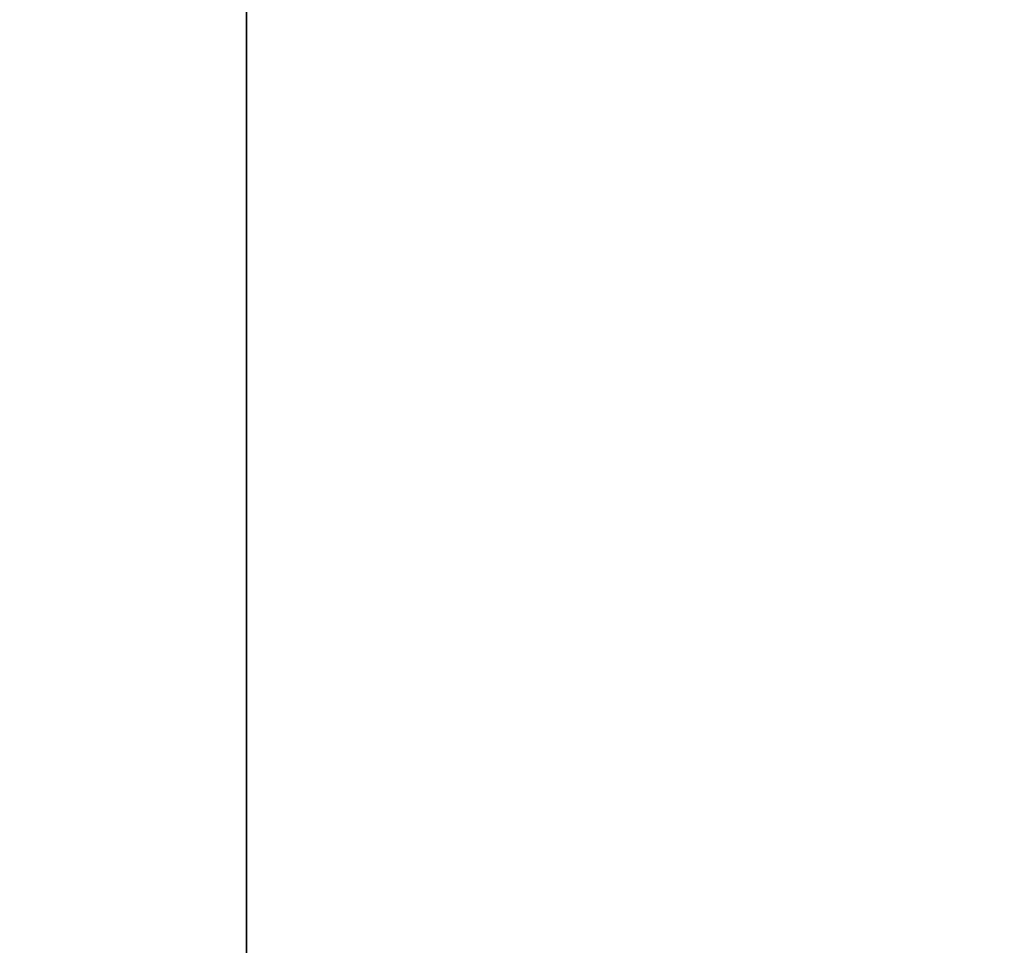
# Model space of a CAD drawing. Header units: millimetres. Extents: x 549 to 1049, y -22 to 79.
# Tile 112 of 127: x 664.8576 to 664.8773, y 47.9899 to 48.0084. Entities that reach past the tile are written whole.
import ezdxf

# ---------------------------------------------------------------- set-up
doc = ezdxf.new("R2010")
doc.units = ezdxf.units.MM
doc.header["$LTSCALE"] = 41.718519
doc.layers.add('34', color=7, linetype='CONTINUOUS')
doc.layers.add('35', color=7, linetype='CONTINUOUS')

msp = doc.modelspace()

# ---------------------------------------------------------------- linework, layer by layer
at = {"layer": '34', "color": 44, "linetype": 'Continuous', "true_color": 0x8c7500}
for points in [[(664.862095, 77.39743, 131.826909), (658.100553, -22.00257, 136.280606), (658.100553, 77.39743, 136.280606), (664.862095, 77.39743, 131.826909)], [(664.862095, -22.00257, 131.826909), (658.100553, -22.00257, 136.280606), (664.862095, 77.39743, 131.826909), (664.862095, -22.00257, 131.826909)], [(671.764311, -22.00257, 127.594499), (664.862095, -22.00257, 131.826909), (671.764311, 77.39743, 127.594499), (671.764311, -22.00257, 127.594499)], [(671.764311, 77.39743, 127.594499), (664.862095, -22.00257, 131.826909), (664.862095, 77.39743, 131.826909), (671.764311, 77.39743, 127.594499)]]:
    msp.add_3dface(points, dxfattribs=at)
at = {"layer": '35', "color": 44, "linetype": 'Continuous', "true_color": 0x8c7500}
for points in [[(664.641665, 77.39743, 553.643377), (671.539453, -22.00257, 557.882998), (671.539453, 77.39743, 557.882998), (664.641665, 77.39743, 553.643377)], [(664.641665, -22.00257, 553.643377), (671.539453, -22.00257, 557.882998), (664.641665, 77.39743, 553.643377), (664.641665, -22.00257, 553.643377)]]:
    msp.add_3dface(points, dxfattribs=at)

doc.saveas('drawing.dxf')
